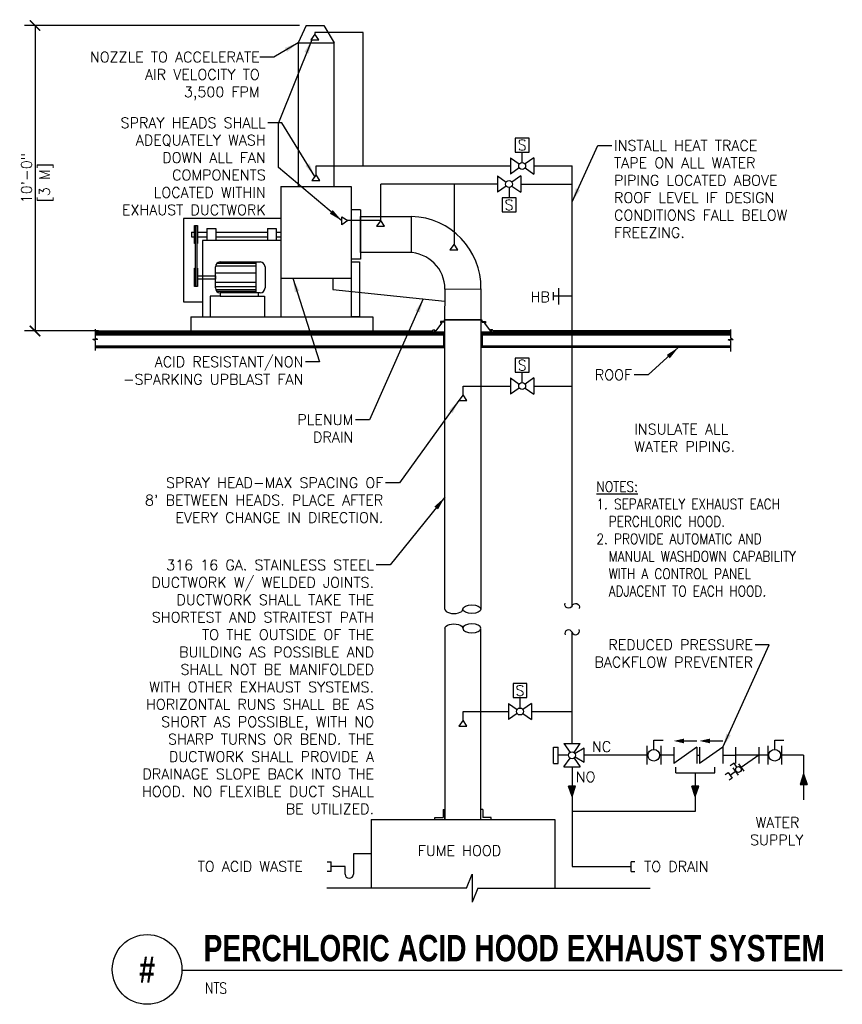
# Model space of a CAD drawing. Header units: inches. Extents: x 18.14 to 25.51, y -17.76 to -8.92.
import ezdxf
from ezdxf.enums import TextEntityAlignment as Align

# ---------------------------------------------------------------- set-up
doc = ezdxf.new("R2010")
doc.units = ezdxf.units.IN
doc.header["$LTSCALE"] = 0.3
doc.header["$MEASUREMENT"] = 0
doc.layers.get('0').update_dxf_attribs({"linetype": 'CONTINUOUS'})
doc.layers.get('Defpoints').update_dxf_attribs({"color": 2, "linetype": 'CONTINUOUS'})
for name, color, linetype in [('d-s-text', 3, 'CONTINUOUS'), ('M-DETL-HEVY', 5, 'CONTINUOUS'), ('M-DETL-MEDM', 4, 'CONTINUOUS'), ('M-DETL-TEXT', 2, 'CONTINUOUS'), ('M-DETL-THIN', 2, 'CONTINUOUS'), ('M18', 4, 'CONTINUOUS')]:
    doc.layers.add(name, color=color, linetype=linetype)
doc.styles.add('BOLD', font='bold.shx', dxfattribs={"width": 0.9})
doc.styles.add('petnotes', font='swisscl.ttf', dxfattribs={"width": 0.85})
doc.styles.add('Romans', font='romans.shx')
doc.dimstyles.new('VA-Dims', dxfattribs={"dimtxt": 0.09375, "dimasz": 0.09375, "dimexe": 0.09375, "dimexo": 0.03125, "dimgap": 0.02, "dimtad": 1, "dimdec": 5, "dimzin": 0, "dimdsep": 46, "dimlunit": 4, "dimtxsty": 'Romans', "dimblk": 'ARCHTICK', "dimcen": 0.09375, "dimclrd": 256, "dimclre": 256, "dimclrt": 256, "dimadec": 0, "dimazin": 0, "dimtfac": 1, "dimtdec": 5, "dimtofl": 0, "dimtmove": 0, "dimatfit": 3, "dimfxl": 1, "dimfrac": 2, "dimtolj": 1, "dimtzin": 0, "dimlwd": -1, "dimlwe": -1, "dimarcsym": 0})

# ---------------------------------------------------------------- blocks, each defined once
blk = doc.blocks.new('_ArchTick')
at = {"layer": 'd-s-text', "color": 0, "const_width": 0.15}
blk.add_lwpolyline([(-0.5, -0.5), (0.5, 0.5)], dxfattribs=at)
blk = doc.blocks.new('MBRKH')
for centre, start, end in [((-2.25, 0), 0, 180), ((2.25, 0), 180, 0)]:
    blk.add_arc(centre, 2.25, start, end)
blk = doc.blocks.new('*D10')
at = {"layer": 'Defpoints', "color": 0, "linetype": 'Continuous'}
for p in [(18.6119, -8.9756), (18.2726, -11.7158), (18.6036, -11.7158)]:
    blk.add_point(p, dxfattribs=at)
at = {"layer": 'M-DETL-TEXT', "linetype": 'Continuous'}
for p, q in [((18.5806, -8.9756), (18.1788, -8.9756)), ((18.2726, -8.9756), (18.2726, -11.7158)), ((18.5724, -11.7158), (18.1788, -11.7158))]:
    blk.add_line(p, q, dxfattribs=at)
at = {"layer": 'M-DETL-TEXT', "linetype": 'Continuous', "xscale": 0.09375, "yscale": 0.09375, "zscale": 0.09375}
for p, rotation in [((18.2726, -8.9756), 90), ((18.2726, -11.7158), 270)]:
    blk.add_blockref('_ArchTick', p, dxfattribs=dict(at, rotation=rotation))
at = {"layer": 'M-DETL-TEXT', "linetype": 'Continuous', "insert": (18.1968, -10.3457), "char_height": 0.09375, "attachment_point": 5, "rotation": 90, "style": 'Romans'}
blk.add_mtext('\\A1;10\'-0"', dxfattribs=at)

msp = doc.modelspace()

# ---------------------------------------------------------------- hatches: boundary and pattern name
at = {"layer": 'M-DETL-MEDM', "linetype": 'Continuous'}
h = msp.add_hatch(color=256, dxfattribs=at)
h.paths.add_polyline_path([(25.166744, -15.689606), (25.135494, -15.783356), (25.166744, -15.783356)])
h.paths.add_polyline_path([(25.166744, -15.689606), (25.166744, -15.783356), (25.197994, -15.783356)])
h = msp.add_hatch(color=256, dxfattribs=at)
h.paths.add_polyline_path([(23.090263, -15.891577), (23.121513, -15.797827), (23.090263, -15.797827)])
h.paths.add_polyline_path([(23.090263, -15.891577), (23.090263, -15.797827), (23.059013, -15.797827)])
h = msp.add_hatch(color=256, dxfattribs=at)
h.paths.add_polyline_path([(24.1954, -15.891577), (24.22665, -15.797827), (24.1954, -15.797827)])
h.paths.add_polyline_path([(24.1954, -15.891577), (24.1954, -15.797827), (24.16415, -15.797827)])

# ---------------------------------------------------------------- linework, layer by layer
at = {"layer": 'M-DETL-HEVY', "linetype": 'Continuous'}
for p, q in [((20.476973, -10.420685), (20.476973, -11.589408)), ((20.476973, -10.420685), (21.110121, -10.420685)), ((21.110121, -10.420685), (21.110121, -11.589408)), ((21.192531, -10.627958), (21.110121, -10.627958)), ((21.192531, -10.627958), (21.192531, -11.072473)), ((20.476973, -10.705792), (19.605895, -10.705792)), ((19.605895, -10.705792), (19.605895, -11.454864)), ((21.192531, -11.011856), (21.192531, -10.688574)), ((20.476973, -10.903491), (19.77524, -10.903491)), ((19.77524, -10.903491), (19.77524, -11.589408)), ((21.192531, -11.072473), (21.110121, -11.072473)), ((21.110121, -11.097168), (21.182542, -11.097168)), ((21.182542, -11.097168), (21.182542, -11.589408)), ((20.476973, -11.243476), (21.110121, -11.243476)), ((19.605895, -11.454864), (19.77524, -11.454864)), ((19.669573, -11.589408), (21.303062, -11.589408)), ((19.669573, -11.589408), (19.669573, -11.715847)), ((21.303062, -11.589408), (21.303062, -11.715847)), ((21.287229, -16.097958), (22.935669, -16.097958)), ((21.287229, -16.097958), (21.287229, -16.713537)), ((22.935669, -16.097958), (22.935669, -16.713537))]:
    msp.add_line(p, q, dxfattribs=at)
at = {"layer": 'M-DETL-MEDM', "linetype": 'Continuous'}
for p, q in [((20.70619, -8.975626), (20.631906, -9.130512)), ((20.70619, -8.975626), (20.861989, -8.975626)), ((20.861989, -8.975626), (20.955188, -9.130512)), ((20.784089, -9.053638), (20.745598, -9.105169)), ((21.216988, -9.037861), (20.784089, -9.037861)), ((20.784089, -9.037861), (20.784089, -9.053638)), ((20.817529, -9.105169), (20.784089, -9.053638)), ((21.216988, -10.235769), (21.216988, -9.037861)), ((20.631906, -9.130512), (20.631906, -10.420685)), ((20.631906, -9.130512), (20.955188, -9.130512)), ((20.745598, -9.105169), (20.817529, -9.105169)), ((20.955188, -10.420685), (20.955188, -9.130512)), ((20.793547, -10.235769), (22.538442, -10.235769)), ((20.793547, -10.31435), (20.793547, -10.235769)), ((22.746776, -10.235769), (23.090263, -10.235769)), ((23.090263, -14.181051), (23.090263, -10.235769)), ((20.793547, -10.31435), (20.755055, -10.365881)), ((20.826986, -10.365881), (20.793547, -10.31435)), ((20.755055, -10.365881), (20.826986, -10.365881)), ((21.373955, -10.725559), (21.373955, -10.397827)), ((22.421153, -10.397827), (21.373955, -10.397827)), ((22.032996, -10.397827), (22.032996, -10.935982)), ((22.629486, -10.397827), (23.090263, -10.397827)), ((19.710359, -10.768821), (19.710359, -11.316733)), ((19.723936, -10.768821), (19.723936, -11.316733)), ((21.025846, -10.76405), (21.025846, -10.692119)), ((21.025846, -10.692119), (21.077377, -10.725559)), ((21.077377, -10.725559), (21.025846, -10.76405)), ((21.373955, -10.725559), (21.077377, -10.725559)), ((21.192531, -10.688574), (21.651149, -10.688574)), ((21.373955, -10.725559), (21.335463, -10.77709)), ((21.407394, -10.77709), (21.373955, -10.725559)), ((21.651149, -11.013182), (21.651149, -10.688574)), ((19.675349, -10.830237), (19.675349, -10.870194)), ((19.675349, -10.830237), (19.702985, -10.830237)), ((19.73131, -10.830237), (19.815196, -10.830237)), ((19.815196, -10.79694), (19.815196, -10.903491)), ((19.815196, -10.79694), (19.895109, -10.79694)), ((19.895109, -10.79694), (19.895109, -10.903491)), ((19.895109, -10.830237), (20.357104, -10.830237)), ((20.357104, -10.79694), (20.437017, -10.79694)), ((20.357104, -10.79694), (20.357104, -10.903491)), ((20.437017, -10.79694), (20.437017, -10.903491)), ((20.437017, -10.830237), (20.476973, -10.830237)), ((21.335463, -10.77709), (21.407394, -10.77709)), ((19.675349, -10.870194), (19.702985, -10.870194)), ((19.73131, -10.870194), (19.815196, -10.870194)), ((19.895109, -10.870194), (20.357104, -10.870194)), ((20.437017, -10.870194), (20.476973, -10.870194)), ((22.032996, -10.935982), (21.994505, -10.987513)), ((22.066436, -10.987513), (22.032996, -10.935982)), ((21.621683, -11.011856), (21.192531, -11.011856)), ((21.994505, -10.987513), (22.066436, -10.987513)), ((20.253451, -11.110838), (19.901951, -11.110838)), ((19.933701, -11.096963), (20.292451, -11.096963)), ((20.253451, -11.096963), (20.253451, -11.373713)), ((19.73131, -11.264501), (19.73131, -11.206176)), ((20.253451, -11.134963), (19.890451, -11.134963)), ((19.890451, -11.330338), (19.890451, -11.140338)), ((20.253451, -11.197088), (19.890451, -11.197088)), ((20.335826, -11.140338), (20.335826, -11.330338)), ((19.73131, -11.220757), (19.890451, -11.220757)), ((19.890451, -11.24992), (19.73131, -11.24992)), ((19.890451, -11.220757), (19.890451, -11.24992)), ((20.253451, -11.279713), (19.890451, -11.279713)), ((20.942804, -11.243476), (20.942804, -11.343356)), ((20.253451, -11.319588), (19.890451, -11.319588)), ((20.253451, -11.348338), (19.893701, -11.348338)), ((20.253451, -11.362213), (19.904701, -11.362213)), ((20.292451, -11.373713), (19.933701, -11.373713)), ((19.933701, -11.373713), (19.933701, -11.402736)), ((20.276202, -11.402736), (20.276202, -11.373713)), ((20.942804, -11.343356), (21.949899, -11.449633)), ((21.949808, -11.339981), (22.27309, -11.337361)), ((21.949808, -11.339981), (21.949932, -11.489798)), ((22.27309, -11.337361), (22.27309, -11.489801)), ((19.933701, -11.402736), (19.843234, -11.402736)), ((19.843234, -11.402736), (19.843234, -11.589408)), ((19.933701, -11.402736), (20.276202, -11.402736)), ((20.276202, -11.402736), (20.332676, -11.402736)), ((20.332676, -11.402736), (20.332676, -11.589408)), ((21.949808, -14.211277), (21.949808, -11.492421)), ((22.27309, -11.489801), (22.27309, -14.210761)), ((19.77524, -11.589408), (20.476973, -11.589408)), ((21.182542, -11.589408), (21.110121, -11.589408)), ((22.113975, -12.288915), (22.113975, -12.210335)), ((22.113975, -12.210335), (22.538442, -12.210335)), ((22.746776, -12.210335), (23.090263, -12.210335)), ((22.113975, -12.288915), (22.075484, -12.340446)), ((22.075484, -12.340446), (22.147415, -12.340446)), ((22.147415, -12.340446), (22.113975, -12.288915)), ((21.949808, -14.382968), (21.949808, -16.097958)), ((22.27309, -16.097958), (22.27309, -14.383484)), ((23.090263, -14.715744), (23.090263, -14.419003)), ((23.090263, -15.417553), (23.090263, -14.715744)), ((22.113975, -15.207897), (22.113975, -15.129317)), ((22.113975, -15.129317), (22.519021, -15.129317)), ((22.727354, -15.129317), (23.090263, -15.129317)), ((22.113975, -15.207897), (22.075484, -15.259428)), ((22.075484, -15.259428), (22.147415, -15.259428)), ((22.147415, -15.259428), (22.113975, -15.207897)), ((23.760523, -15.521719), (23.198516, -15.521719)), ((24.001989, -15.521719), (23.885523, -15.521719)), ((24.845048, -15.521719), (24.764538, -15.521719)), ((25.166744, -15.521719), (24.970048, -15.521719)), ((25.166744, -15.521719), (25.166744, -15.922957)), ((23.090263, -15.625886), (23.090263, -16.521047)), ((24.019883, -15.680481), (24.019883, -15.627638)), ((24.370917, -15.680481), (24.370917, -15.627638)), ((24.019883, -15.680481), (24.370917, -15.680481)), ((24.1954, -15.680481), (24.1954, -16.026311)), ((25.166744, -15.689606), (25.135494, -15.783356)), ((25.166744, -15.689606), (25.197994, -15.783356)), ((23.121513, -15.797827), (23.059013, -15.797827)), ((23.090263, -15.891577), (23.059013, -15.797827)), ((23.090263, -15.891577), (23.121513, -15.797827)), ((24.22665, -15.797827), (24.16415, -15.797827)), ((24.1954, -15.891577), (24.16415, -15.797827)), ((24.1954, -15.891577), (24.22665, -15.797827)), ((25.135494, -15.783356), (25.197994, -15.783356)), ((21.933185, -16.007251), (21.949808, -16.007251)), ((21.933185, -16.007251), (21.933185, -16.081335)), ((21.949808, -16.097958), (21.949808, -16.007251)), ((22.27309, -16.097958), (22.27309, -16.007251)), ((22.289714, -16.007251), (22.27309, -16.007251)), ((22.289714, -16.007251), (22.289714, -16.081335)), ((24.1954, -16.026311), (23.090263, -16.026311)), ((21.859101, -16.097958), (21.859101, -16.081335)), ((21.859101, -16.081335), (21.933185, -16.081335)), ((22.363798, -16.081335), (22.289714, -16.081335)), ((22.363798, -16.097958), (22.363798, -16.081335)), ((21.287229, -16.405748), (21.128402, -16.405748)), ((21.128402, -16.405748), (21.128402, -16.588137)), ((20.893386, -16.47777), (20.92902, -16.47777)), ((20.92902, -16.564324), (20.92902, -16.47777)), ((23.65443, -16.47777), (23.618796, -16.47777)), ((23.618796, -16.564324), (23.618796, -16.47777)), ((20.92902, -16.564324), (20.894416, -16.564324)), ((21.054262, -16.521047), (20.92902, -16.521047)), ((21.054262, -16.588137), (21.054262, -16.521047)), ((23.090263, -16.521047), (23.618796, -16.521047)), ((23.618796, -16.564324), (23.6534, -16.564324))]:
    msp.add_line(p, q, dxfattribs=at)
at = {"layer": 'M-DETL-MEDM'}
for p, q in [((22.580109, -10.110769), (22.705109, -10.110769)), ((22.642609, -10.204519), (22.642609, -10.110769)), ((22.538442, -10.162853), (22.617008, -10.217849)), ((22.538442, -10.162853), (22.538442, -10.308686)), ((22.746776, -10.162853), (22.66821, -10.217849)), ((22.746776, -10.162853), (22.746776, -10.308686)), ((22.421153, -10.32491), (22.499718, -10.379906)), ((22.421153, -10.32491), (22.421153, -10.470743)), ((22.617008, -10.25369), (22.538442, -10.308686)), ((22.629486, -10.32491), (22.55092, -10.379906)), ((22.629486, -10.32491), (22.629486, -10.470743)), ((22.66821, -10.25369), (22.746776, -10.308686)), ((22.499718, -10.415747), (22.421153, -10.470743)), ((22.55092, -10.415747), (22.629486, -10.470743)), ((22.525319, -10.429077), (22.525319, -10.522827)), ((22.462819, -10.647827), (22.587819, -10.647827)), ((22.919509, -11.367742), (22.919509, -11.440659)), ((22.96755, -11.331284), (22.96755, -11.477117)), ((22.580109, -12.085335), (22.705109, -12.085335)), ((22.642609, -12.179085), (22.642609, -12.085335)), ((22.538442, -12.137418), (22.617008, -12.192414)), ((22.538442, -12.137418), (22.538442, -12.283251)), ((22.746776, -12.137418), (22.66821, -12.192414)), ((22.746776, -12.137418), (22.746776, -12.283251)), ((22.617008, -12.228255), (22.538442, -12.283251)), ((22.66821, -12.228255), (22.746776, -12.283251)), ((22.560688, -15.004317), (22.685688, -15.004317)), ((22.623188, -15.098067), (22.623188, -15.004317)), ((22.519021, -15.0564), (22.597587, -15.111396)), ((22.519021, -15.0564), (22.519021, -15.202233)), ((22.727354, -15.0564), (22.648789, -15.111396)), ((22.727354, -15.0564), (22.727354, -15.202233)), ((22.597587, -15.147237), (22.519021, -15.202233)), ((22.648789, -15.147237), (22.727354, -15.202233)), ((22.923596, -15.448803), (22.965263, -15.448803)), ((22.923596, -15.594636), (22.923596, -15.448803)), ((22.965263, -15.594636), (22.965263, -15.448803)), ((23.017346, -15.417553), (23.163179, -15.417553)), ((23.017346, -15.417553), (23.072342, -15.496118)), ((23.108183, -15.496118), (23.163179, -15.417553)), ((23.760523, -15.438386), (23.760523, -15.605053)), ((23.823024, -15.469636), (23.823024, -15.386303)), ((23.823024, -15.386303), (23.906357, -15.386303)), ((23.885523, -15.438386), (23.885523, -15.605053)), ((24.210322, -15.448803), (24.001989, -15.594636)), ((24.001989, -15.448803), (24.001989, -15.594636)), ((24.094213, -15.393448), (24.209366, -15.393448)), ((24.210322, -15.448803), (24.210322, -15.594636)), ((24.442864, -15.448803), (24.234531, -15.594636)), ((24.234531, -15.448803), (24.234531, -15.594636)), ((24.326755, -15.393448), (24.441908, -15.393448)), ((24.442864, -15.448803), (24.442864, -15.594636)), ((24.556204, -15.448803), (24.556204, -15.594636)), ((24.764538, -15.448803), (24.764538, -15.594636)), ((24.845048, -15.438386), (24.845048, -15.605053)), ((24.907548, -15.469636), (24.907548, -15.386303)), ((24.907548, -15.386303), (24.990881, -15.386303)), ((24.970048, -15.438386), (24.970048, -15.605053)), ((23.059013, -15.521719), (22.965263, -15.521719)), ((24.210322, -15.521719), (24.234531, -15.521719)), ((24.442864, -15.521719), (24.556204, -15.521719)), ((24.764538, -15.521719), (24.556204, -15.521719)), ((24.764538, -15.521719), (24.607406, -15.631711)), ((22.923596, -15.594636), (22.965263, -15.594636)), ((23.017346, -15.625886), (23.072342, -15.54732)), ((23.017346, -15.625886), (23.163179, -15.625886)), ((23.108183, -15.54732), (23.163179, -15.625886)), ((24.542967, -15.594165), (24.508835, -15.618064)), ((24.566866, -15.628296), (24.542967, -15.594165)), ((24.583502, -15.597573), (24.6313, -15.665835)), ((24.556204, -15.667553), (24.50714, -15.701908)), ((24.532305, -15.633421), (24.580103, -15.701684))]:
    msp.add_line(p, q, dxfattribs=at)
for points in [[(22.580109, -10.110769), (22.705109, -10.110769), (22.705109, -9.985769), (22.580109, -9.985769)], [(22.462819, -10.647827), (22.587819, -10.647827), (22.587819, -10.522827), (22.462819, -10.522827)], [(22.580109, -12.085335), (22.705109, -12.085335), (22.705109, -11.960335), (22.580109, -11.960335)], [(22.560688, -15.004317), (22.685688, -15.004317), (22.685688, -14.879317), (22.560688, -14.879317)]]:
    msp.add_lwpolyline(points, close=True, dxfattribs=at)
at = {"layer": 'M-DETL-MEDM', "linetype": 'Continuous'}
for points in [[(19.710359, -10.93161), (19.702985, -10.93161), (19.702985, -10.768821), (19.73131, -10.768821), (19.73131, -10.93161), (19.723936, -10.93161)], [(19.723936, -11.153943), (19.73131, -11.153943), (19.73131, -11.316733), (19.702985, -11.316733), (19.702985, -11.153943), (19.710359, -11.153943)]]:
    msp.add_lwpolyline(points, dxfattribs=at)
at = {"layer": 'M-DETL-MEDM'}
for points in [[(23.117326, -15.537344), (23.198516, -15.584219), (23.198516, -15.459219), (23.117326, -15.506094)], [(24.463618, -15.694233), (24.489216, -15.676309), (24.525065, -15.727506), (24.499466, -15.74543)]]:
    msp.add_lwpolyline(points, dxfattribs=at)
for centre, radius in [((22.642609, -10.235769), 0.03125), ((22.525319, -10.397827), 0.03125), ((22.642609, -12.210335), 0.03125), ((22.623188, -15.129317), 0.03125), ((23.090263, -15.521719), 0.03125), ((23.823023, -15.521719), 0.052083), ((24.907548, -15.521719), 0.052083), ((24.581803, -15.649628), 0.026042)]:
    msp.add_circle(centre, radius, dxfattribs=at)
at = {"layer": 'M-DETL-MEDM', "linetype": 'Continuous'}
for centre, radius, start, end in [((21.632933, -11.328534), 0.640218, 359.2099558, 88.3695869), ((21.621683, -11.339981), 0.328125, 360, 90), ((19.933735, -11.14041), 0.043403, 90, 180), ((20.292415, -11.14041), 0.043403, 0, 90), ((19.933735, -11.330289), 0.043403, 180, 270), ((20.292415, -11.330289), 0.043403, 270, 0), ((21.091332, -16.588137), 0.03707, 180, 359.8338675)]:
    msp.add_arc(centre, radius, start, end, dxfattribs=at)
msp.add_ellipse((22.030578, -14.211277), major_axis=(0.080769, 0), ratio=0.49274344, start_param=3.14159265, end_param=6.28318531, dxfattribs=at)
msp.add_ellipse((22.192116, -14.211277), major_axis=(0.080769, 0), ratio=0.49274344, dxfattribs=at)
at = {"layer": 'M-DETL-MEDM', "linetype": 'Continuous', "extrusion": (0, 0, -1)}
msp.add_ellipse((22.030578, -14.382968), major_axis=(0.080769, 0), ratio=0.49274344, start_param=3.14159265, end_param=6.28318531, dxfattribs=at)
msp.add_ellipse((22.192116, -14.382968), major_axis=(0.080769, 0), ratio=0.49274344, dxfattribs=at)
at = {"layer": 'M-DETL-MEDM'}
for points in [[(24.094213, -15.372503), (24.094213, -15.414394), (24.000463, -15.393448)], [(24.326755, -15.372503), (24.326755, -15.414394), (24.233005, -15.393448)]]:
    msp.add_solid(points, dxfattribs=at)
at = {"layer": 'M-DETL-TEXT', "linetype": 'Continuous'}
for p, q in [((20.64369, -8.975626), (18.20763, -8.975626)), ((18.843042, -11.715847), (18.20763, -11.715847))]:
    msp.add_line(p, q, dxfattribs=at)
at = {"layer": 'M-DETL-TEXT'}
for p, q in [((20.456005, -10.248865), (20.456005, -9.848511)), ((19.590945, -17.448164), (25.514228, -17.448164))]:
    msp.add_line(p, q, dxfattribs=at)
msp.add_circle((19.278445, -17.443243), 0.312539, dxfattribs=at)
at = {"layer": 'M-DETL-THIN', "linetype": 'Continuous'}
for p, q in [((23.090263, -11.404201), (22.919509, -11.404201)), ((23.090263, -14.715744), (23.090263, -14.715744))]:
    msp.add_line(p, q, dxfattribs=at)
at = {"layer": 'M18'}
for p, q in [((21.917941, -11.646139), (21.868135, -11.715847)), ((21.942844, -11.629874), (21.90964, -11.629874)), ((21.90964, -11.629874), (21.90964, -11.646139)), ((21.941184, -11.638007), (21.917941, -11.638007)), ((21.917941, -11.638007), (21.917941, -11.646139)), ((21.942844, -11.617094), (21.942844, -11.629874)), ((21.949485, -11.617094), (21.942844, -11.617094)), ((22.273221, -11.616453), (21.949932, -11.616238)), ((21.949932, -11.616238), (22.273221, -11.616453)), ((22.273221, -11.616453), (22.280527, -11.616453)), ((22.280527, -11.616453), (22.280527, -11.630035)), ((22.280527, -11.630035), (22.313522, -11.630035)), ((22.282467, -11.638184), (22.303817, -11.638184)), ((22.303817, -11.638184), (22.303817, -11.646334)), ((22.303817, -11.646334), (22.35428, -11.715602)), ((22.313522, -11.630035), (22.313522, -11.646334)), ((18.812093, -11.72664), (21.949808, -11.726501)), ((21.949808, -11.726501), (18.812093, -11.72664)), ((21.949794, -11.7395), (18.812093, -11.7395)), ((18.812093, -11.7395), (21.949794, -11.7395)), ((18.812574, -11.700744), (18.812574, -11.781966)), ((18.812574, -11.715847), (21.838251, -11.715847)), ((18.812574, -11.726639), (18.812574, -11.7395)), ((21.838251, -11.715847), (21.841572, -11.706553)), ((21.841572, -11.706553), (21.859834, -11.706553)), ((21.868135, -11.715847), (21.849873, -11.715847)), ((21.940062, -11.749788), (21.940062, -11.739503)), ((21.942999, -11.743864), (21.941603, -11.742468)), ((21.941663, -11.743667), (21.942999, -11.742331)), ((21.947595, -11.743864), (21.949128, -11.742331)), ((21.949128, -11.743864), (21.947595, -11.742331)), ((22.27309, -11.726219), (22.273076, -11.738474)), ((24.512623, -11.738723), (22.273076, -11.738474)), ((22.273076, -11.738474), (24.512623, -11.738723)), ((22.283923, -11.738487), (22.273076, -11.738474)), ((24.512623, -11.726468), (22.27309, -11.726219)), ((22.27309, -11.726219), (24.512623, -11.726468)), ((22.274079, -11.743288), (22.275035, -11.742331)), ((22.275035, -11.743864), (22.274079, -11.742908)), ((22.279632, -11.743864), (22.281164, -11.742331)), ((22.281164, -11.743864), (22.279632, -11.742331)), ((22.28391, -11.749788), (22.283923, -11.738487)), ((22.35428, -11.715602), (22.369807, -11.715602)), ((22.37563, -11.706095), (22.358162, -11.706095)), ((22.379512, -11.715602), (22.37563, -11.706095)), ((24.512623, -11.715602), (22.379512, -11.715602)), ((24.512623, -11.703492), (24.512623, -11.781133)), ((24.512623, -11.726468), (24.512623, -11.738723)), ((18.834986, -11.792345), (18.790494, -11.792345)), ((18.812574, -11.802723), (18.790494, -11.792345)), ((21.940062, -11.749788), (18.812093, -11.749788)), ((18.812093, -11.749788), (21.940062, -11.749788)), ((18.834986, -11.792345), (18.812574, -11.781966)), ((18.812574, -11.802723), (18.812574, -11.89244)), ((21.940062, -11.852667), (21.940062, -11.749788)), ((21.940062, -11.749788), (21.940062, -11.852667)), ((21.942999, -11.749993), (21.941927, -11.748921)), ((21.941957, -11.749503), (21.942999, -11.74846)), ((21.941971, -11.755617), (21.942999, -11.75459)), ((21.942999, -11.756122), (21.941971, -11.755094)), ((21.941971, -11.761746), (21.942999, -11.760719)), ((21.942999, -11.762251), (21.941971, -11.761223)), ((21.941971, -11.767875), (21.942999, -11.766848)), ((21.942999, -11.76838), (21.941971, -11.767352)), ((21.941971, -11.774004), (21.942999, -11.772977)), ((21.942999, -11.774509), (21.941971, -11.773481)), ((21.941971, -11.780134), (21.942999, -11.779106)), ((21.942999, -11.780638), (21.941971, -11.77961)), ((21.941971, -11.786263), (21.942999, -11.785235)), ((21.942999, -11.786767), (21.941971, -11.785739)), ((21.941971, -11.792392), (21.942999, -11.791364)), ((21.942999, -11.792896), (21.941971, -11.791868)), ((21.941971, -11.798521), (21.942999, -11.797493)), ((21.942999, -11.799025), (21.941971, -11.797997)), ((21.941971, -11.80465), (21.942999, -11.803622)), ((21.942999, -11.805154), (21.941971, -11.804127)), ((21.941971, -11.810779), (21.942999, -11.809751)), ((21.942999, -11.811283), (21.941971, -11.810256)), ((21.941971, -11.816908), (21.942999, -11.81588)), ((21.942999, -11.817412), (21.941971, -11.816385)), ((21.941971, -11.823037), (21.942999, -11.822009)), ((21.942999, -11.823541), (21.941971, -11.822514)), ((21.941971, -11.829166), (21.942999, -11.828138)), ((21.942999, -11.829671), (21.941971, -11.828643)), ((21.941971, -11.835295), (21.942999, -11.834267)), ((21.942999, -11.8358), (21.941971, -11.834772)), ((21.947595, -11.749993), (21.949128, -11.74846)), ((21.949128, -11.749993), (21.947595, -11.74846)), ((21.947595, -11.756122), (21.949128, -11.75459)), ((21.949128, -11.756122), (21.947595, -11.75459)), ((21.947595, -11.762251), (21.949128, -11.760719)), ((21.949128, -11.762251), (21.947595, -11.760719)), ((21.947595, -11.76838), (21.949128, -11.766848)), ((21.949128, -11.76838), (21.947595, -11.766848)), ((21.947595, -11.774509), (21.949128, -11.772977)), ((21.949128, -11.774509), (21.947595, -11.772977)), ((21.947595, -11.780638), (21.949128, -11.779106)), ((21.949128, -11.780638), (21.947595, -11.779106)), ((21.947595, -11.786767), (21.949128, -11.785235)), ((21.949128, -11.786767), (21.947595, -11.785235)), ((21.947595, -11.792896), (21.949128, -11.791364)), ((21.949128, -11.792896), (21.947595, -11.791364)), ((21.947595, -11.799025), (21.949128, -11.797493)), ((21.949128, -11.799025), (21.947595, -11.797493)), ((21.947595, -11.805154), (21.949128, -11.803622)), ((21.949128, -11.805154), (21.947595, -11.803622)), ((21.947595, -11.811283), (21.949128, -11.809751)), ((21.949128, -11.811283), (21.947595, -11.809751)), ((21.947595, -11.817412), (21.949128, -11.81588)), ((21.949128, -11.817412), (21.947595, -11.81588)), ((21.947595, -11.823541), (21.949128, -11.822009)), ((21.949128, -11.823541), (21.947595, -11.822009)), ((21.947595, -11.829671), (21.949128, -11.828138)), ((21.949128, -11.829671), (21.947595, -11.828138)), ((21.947595, -11.8358), (21.949128, -11.834267)), ((21.949128, -11.8358), (21.947595, -11.834267)), ((22.273969, -11.835333), (22.275035, -11.834267)), ((22.275035, -11.8358), (22.27397, -11.834734)), ((22.273976, -11.829197), (22.275035, -11.828138)), ((22.275035, -11.829671), (22.273977, -11.828613)), ((22.273984, -11.82306), (22.275035, -11.822009)), ((22.275035, -11.823541), (22.273984, -11.822491)), ((22.273991, -11.816924), (22.275035, -11.81588)), ((22.275035, -11.817412), (22.273992, -11.816369)), ((22.273998, -11.810788), (22.275035, -11.809751)), ((22.275035, -11.811283), (22.273999, -11.810247)), ((22.274006, -11.804651), (22.275035, -11.803622)), ((22.275035, -11.805154), (22.274006, -11.804126)), ((22.274013, -11.798515), (22.275035, -11.797493)), ((22.275035, -11.799025), (22.274014, -11.798004)), ((22.27402, -11.792379), (22.275035, -11.791364)), ((22.275035, -11.792896), (22.274021, -11.791882)), ((22.274028, -11.786242), (22.275035, -11.785235)), ((22.275035, -11.786767), (22.274028, -11.78576)), ((22.274035, -11.780106), (22.275035, -11.779106)), ((22.275035, -11.780638), (22.274035, -11.779638)), ((22.274042, -11.77397), (22.275035, -11.772977)), ((22.275035, -11.774509), (22.274043, -11.773517)), ((22.274049, -11.767833), (22.275035, -11.766848)), ((22.275035, -11.76838), (22.27405, -11.767395)), ((22.274057, -11.761697), (22.275035, -11.760719)), ((22.275035, -11.762251), (22.274057, -11.761273)), ((22.274064, -11.755561), (22.275035, -11.75459)), ((22.275035, -11.756122), (22.274064, -11.755151)), ((22.274071, -11.749424), (22.275035, -11.74846)), ((22.275035, -11.749993), (22.274072, -11.74903)), ((22.279632, -11.749993), (22.281164, -11.74846)), ((22.281164, -11.749993), (22.279632, -11.74846)), ((22.279632, -11.756122), (22.281164, -11.75459)), ((22.281164, -11.756122), (22.279632, -11.75459)), ((22.279632, -11.762251), (22.281164, -11.760719)), ((22.281164, -11.762251), (22.279632, -11.760719)), ((22.279632, -11.76838), (22.281164, -11.766848)), ((22.281164, -11.76838), (22.279632, -11.766848)), ((22.279632, -11.774509), (22.281164, -11.772977)), ((22.281164, -11.774509), (22.279632, -11.772977)), ((22.279632, -11.780638), (22.281164, -11.779106)), ((22.281164, -11.780638), (22.279632, -11.779106)), ((22.279632, -11.786767), (22.281164, -11.785235)), ((22.281164, -11.786767), (22.279632, -11.785235)), ((22.279632, -11.792896), (22.281164, -11.791364)), ((22.281164, -11.792896), (22.279632, -11.791364)), ((22.279632, -11.799025), (22.281164, -11.797493)), ((22.281164, -11.799025), (22.279632, -11.797493)), ((22.279632, -11.805154), (22.281164, -11.803622)), ((22.281164, -11.805154), (22.279632, -11.803622)), ((22.279632, -11.811283), (22.281164, -11.809751)), ((22.281164, -11.811283), (22.279632, -11.809751)), ((22.279632, -11.817412), (22.281164, -11.81588)), ((22.281164, -11.817412), (22.279632, -11.81588)), ((22.279632, -11.823541), (22.281164, -11.822009)), ((22.281164, -11.823541), (22.279632, -11.822009)), ((22.279632, -11.829671), (22.281164, -11.828138)), ((22.281164, -11.829671), (22.279632, -11.828138)), ((22.279632, -11.8358), (22.281164, -11.834267)), ((22.281164, -11.8358), (22.279632, -11.834267)), ((22.28391, -11.749788), (24.508948, -11.749788)), ((24.508948, -11.749788), (22.28391, -11.749788)), ((22.284918, -11.852667), (22.284918, -11.749788)), ((22.284918, -11.749788), (22.284918, -11.852667)), ((24.534332, -11.794308), (24.490399, -11.794308)), ((24.512623, -11.805288), (24.490399, -11.794308)), ((24.534332, -11.794308), (24.512623, -11.781133)), ((24.512623, -11.805288), (24.512623, -11.901534)), ((18.812093, -11.852667), (21.940062, -11.852667)), ((21.940062, -11.852667), (18.812093, -11.852667)), ((18.812093, -11.862955), (21.949656, -11.862816)), ((18.812093, -11.862955), (21.949656, -11.862816)), ((21.916281, -11.852684), (21.916281, -11.862837)), ((21.916281, -11.852947), (21.916289, -11.852939)), ((21.916573, -11.854187), (21.916281, -11.853894)), ((21.916573, -11.860316), (21.916281, -11.860023)), ((21.91819, -11.859076), (21.918482, -11.858784)), ((21.923079, -11.854187), (21.924327, -11.852939)), ((21.923079, -11.860316), (21.924611, -11.858784)), ((21.924611, -11.860316), (21.923079, -11.858784)), ((21.924611, -11.854187), (21.923364, -11.852939)), ((21.929208, -11.854187), (21.930456, -11.852939)), ((21.929208, -11.860316), (21.93074, -11.858784)), ((21.93074, -11.860316), (21.929208, -11.858784)), ((21.93074, -11.854187), (21.929493, -11.852939)), ((21.935337, -11.854187), (21.936585, -11.852939)), ((21.935337, -11.860316), (21.93687, -11.858784)), ((21.93687, -11.860316), (21.935337, -11.858784)), ((21.93687, -11.854187), (21.935622, -11.852939)), ((21.941466, -11.854187), (21.942999, -11.852654)), ((21.941466, -11.860316), (21.942999, -11.858784)), ((21.942999, -11.860316), (21.941466, -11.858784)), ((21.941971, -11.841424), (21.942999, -11.840396)), ((21.942999, -11.841929), (21.941971, -11.840901)), ((21.941971, -11.847553), (21.942999, -11.846525)), ((21.942999, -11.848058), (21.941971, -11.84703)), ((21.947595, -11.841929), (21.949128, -11.840396)), ((21.949128, -11.841929), (21.947595, -11.840396)), ((21.947595, -11.848058), (21.949128, -11.846525)), ((21.949128, -11.848058), (21.947595, -11.846525)), ((21.947595, -11.854187), (21.949128, -11.852654)), ((21.949128, -11.854187), (21.947595, -11.852654)), ((21.947595, -11.860316), (21.949128, -11.858784)), ((22.272929, -11.862041), (24.512623, -11.86229)), ((22.27394, -11.859879), (22.275035, -11.858784)), ((22.275035, -11.860316), (22.273941, -11.859222)), ((22.273947, -11.853742), (22.275035, -11.852654)), ((22.275035, -11.854187), (22.273948, -11.8531)), ((22.273955, -11.847606), (22.275035, -11.846525)), ((22.275035, -11.848058), (22.273955, -11.846978)), ((22.273962, -11.841469), (22.275035, -11.840396)), ((22.275035, -11.841929), (22.273963, -11.840856)), ((22.279632, -11.841929), (22.281164, -11.840396)), ((22.281164, -11.841929), (22.279632, -11.840396)), ((22.279632, -11.848058), (22.281164, -11.846525)), ((22.281164, -11.848058), (22.279632, -11.846525)), ((22.279632, -11.854187), (22.281164, -11.852654)), ((22.281164, -11.854187), (22.279632, -11.852654)), ((22.279632, -11.860316), (22.281164, -11.858784)), ((22.281164, -11.860316), (22.279632, -11.858784)), ((24.508948, -11.852667), (22.28391, -11.852667)), ((22.28391, -11.852667), (24.512623, -11.852667)), ((22.312359, -11.852667), (22.284918, -11.852667)), ((22.285761, -11.854187), (22.287281, -11.852667)), ((22.285761, -11.860316), (22.287293, -11.858784)), ((22.287293, -11.860316), (22.285761, -11.858784)), ((22.287293, -11.854187), (22.285773, -11.852667)), ((22.29189, -11.854187), (22.29341, -11.852667)), ((22.29189, -11.860316), (22.293422, -11.858784)), ((22.293422, -11.860316), (22.29189, -11.858784)), ((22.293422, -11.854187), (22.291902, -11.852667)), ((22.298019, -11.854187), (22.299539, -11.852667)), ((22.298019, -11.860316), (22.299551, -11.858784)), ((22.299551, -11.860316), (22.298019, -11.858784)), ((22.299551, -11.854187), (22.298031, -11.852667)), ((22.304148, -11.854187), (22.305668, -11.852667)), ((22.304148, -11.860316), (22.30568, -11.858784)), ((22.30568, -11.860316), (22.304148, -11.858784)), ((22.30568, -11.854187), (22.30416, -11.852667)), ((22.310277, -11.854187), (22.311797, -11.852667)), ((22.310277, -11.860316), (22.311809, -11.858784)), ((22.311809, -11.860316), (22.310277, -11.858784)), ((22.311809, -11.854187), (22.310289, -11.852667)), ((22.311351, -11.862086), (22.311351, -11.852667)), ((22.142987, -16.714563), (22.194318, -16.587815)), ((22.194318, -16.587815), (22.194318, -16.83926)), ((22.142987, -16.714563), (20.890073, -16.714563)), ((22.245649, -16.714563), (22.194318, -16.83926)), ((22.245649, -16.714563), (23.791041, -16.714563))]:
    msp.add_line(p, q, dxfattribs=at)

# ---------------------------------------------------------------- block references
at = {"layer": 'M-DETL-MEDM', "yscale": 0.01500000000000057, "zscale": 0.015}
for p, xscale, rotation in [((23.090263, -14.181051), -0.01499999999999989, 159.0976019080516), ((23.090263, -14.419003), 0.01499999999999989, 20.90239809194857)]:
    msp.add_blockref('MBRKH', p, dxfattribs=dict(at, xscale=xscale, rotation=rotation))

# ---------------------------------------------------------------- texts
at = {"layer": 'M-DETL-TEXT', "style": 'Romans'}
msp.add_text('[3 M]', height=0.09375, rotation=90, dxfattribs=at).set_placement((18.404972, -10.563126))
at = {"layer": 'M-DETL-TEXT', "width": 0.8}
for s, height, style, p in [('PERCHLORIC ACID HOOD EXHAUST SYSTEM', 0.23622047, 'BOLD', (19.784611, -17.370071)), ('NTS', 0.0984252, 'Romans', (19.798517, -17.659881))]:
    msp.add_text(s, height=height, dxfattribs=dict(at, style=style)).set_placement(p)
at = {"layer": 'M-DETL-TEXT', "style": 'BOLD', "width": 0.8}
msp.add_text('#', height=0.23622, dxfattribs=at).set_placement((19.278445, -17.443243), align=Align.MIDDLE)
at = {"layer": 'M-DETL-TEXT', "char_height": 0.09375, "style": 'Romans'}
for s, insert, attachment_point in [('NOZZLE TO ACCELERATE \\PAIR VELOCITY TO \\P3,500 FPM', (20.288029, -9.212138), 3), ('SPRAY HEADS SHALL \\PADEQUATELY WASH \\PDOWN ALL FAN \\PCOMPONENTS \\PLOCATED WITHIN \\PEXHAUST DUCTWORK', (20.342255, -9.801636), 3), ('INSTALL HEAT TRACE \\PTAPE ON ALL WATER \\PPIPING LOCATED ABOVE \\PROOF LEVEL IF DESIGN \\PCONDITIONS FALL BELOW \\PFREEZING.', (23.466522, -10.004942), 1), ('HB', (22.718007, -11.363532), 1), ('ACID RESISTANT/NON\\P-SPARKING UPBLAST FAN ', (20.680225, -11.946162), 3), ('ROOF', (23.628146, -12.062333), 3), ('\\A1;PLENUM \\PDRAIN ', (21.128243, -12.465076), 3), ('INSULATE ALL \\PWATER PIPING.', (23.648168, -12.549653), 1), ("SPRAY HEAD-MAX SPACING OF \\P8' BETWEEN HEADS. PLACE AFTER \\PEVERY CHANGE IN DIRECTION.", (21.396655, -13.030495), 3), ('316 16 GA. STAINLESS STEEL \\PDUCTWORK W/ WELDED JOINTS. \\PDUCTWORK SHALL TAKE THE \\PSHORTEST AND STRAITEST PATH \\PTO THE OUTSIDE OF THE \\PBUILDING AS POSSIBLE AND \\PSHALL NOT BE MANIFOLDED\\PWITH OTHER EXHAUST SYSTEMS.\\PHORIZONTAL RUNS SHALL BE AS\\PSHORT AS POSSIBLE, WITH NO\\PSHARP TURNS OR BEND. THE \\PDUCTWORK SHALL PROVIDE A \\PDRAINAGE SLOPE BACK INTO THE \\PHOOD. NO FLEXIBLE DUCT SHALL\\PBE UTILIZED. ', (21.313744, -13.768151), 3), ('\\A1;REDUCED PRESSURE\\PBACKFLOW PREVENTER ', (24.713261, -14.483651), 3), ('NC', (23.2683, -15.398309), 1), ('NO', (23.122931, -15.668996), 1), ('\\pi-0.20759;WATER \\P\\pi-0.2567;SUPPLY', (24.943486, -16.07821), 1), ('FUME HOOD', (21.706673, -16.330206), 1), ('TO ACID WASTE', (19.731276, -16.472071), 1), ('TO DRAIN', (23.736294, -16.472527), 1)]:
    msp.add_mtext(s, dxfattribs=dict(at, insert=insert, attachment_point=attachment_point))
at = {"layer": 'M-DETL-TEXT', "char_height": 0.09375, "width": 0.58169581, "attachment_point": 5, "style": 'Romans'}
for insert in [(22.642609, -10.048269), (22.525319, -10.585327), (22.642609, -12.022835), (22.623188, -14.941817)]:
    msp.add_mtext('S', dxfattribs=dict(at, insert=insert))
at = {"layer": 'M-DETL-TEXT', "linetype": 'Continuous', "insert": (23.308818, -13.065481), "char_height": 0.09375, "width": 2.8904935, "attachment_point": 1, "style": 'petnotes'}
msp.add_mtext('{\\Fromans|c0;\\LNOTES:\\P\\l1. SEPARATELY EXHAUST EACH\\P  PERCHLORIC HOOD.\\P2. PROVIDE AUTOMATIC AND \\P  MANUAL WASHDOWN CAPABILITY \\P  WITH A CONTROL PANEL \\P  ADJACENT TO EACH HOOD.}', dxfattribs=at)

# ---------------------------------------------------------------- dimensions: what is measured, and where the dimension line sits
at = {"layer": 'M-DETL-TEXT', "linetype": 'Continuous'}
dim = msp.add_linear_dim(base=(18.27258, -11.715847), p1=(18.61189, -8.975626), p2=(18.603631, -11.715847), angle=90, text='10\'-0"', dimstyle='VA-Dims', override={"dimpost": '\\X'}, dxfattribs=at)
dim.commit()
dim.dimension.update_dxf_attribs({"geometry": '*D10', "text_midpoint": (18.196776, -10.345736)})

# ---------------------------------------------------------------- leaders
at = {"layer": 'M-DETL-TEXT', "annotation_type": 0, "has_hookline": 1}
for points, override, hookline_direction, text_width in [([(20.631906, -9.130512), (20.415147, -9.259013), (20.290147, -9.259013)], {"dimasz": 0.125, "dimtad": 0}, 1, 1.709821), ([(20.781534, -10.330433), (20.487255, -9.848511), (20.362255, -9.848511)], {"dimasz": 0.125, "dimtad": 0}, 1, 1.473214), ([(23.090263, -10.558293), (23.321522, -10.051817), (23.446522, -10.051817)], {"dimasz": 0.125, "dimtad": 0}, 0, 1.75), ([(20.585429, -11.243476), (20.825225, -11.993037), (20.700225, -11.993037)], {"dimasz": 0.125, "dimtad": 0}, 1, 1.808036), ([(21.75487, -11.429052), (21.273243, -12.511951), (21.148243, -12.511951)], {"dimasz": 0.125, "dimgap": 0.02, "dimtad": 0}, 1, 0.522321), ([(24.045593, -11.862238), (23.773146, -12.109208), (23.648146, -12.109208)], {"dimasz": 0.125, "dimtad": 0}, 1, 0.348214), ([(22.075484, -12.340446), (21.541655, -13.07737), (21.416655, -13.07737)], {"dimasz": 0.125, "dimtad": 0}, 1, 2.4375), ([(21.949808, -13.206828), (21.458744, -13.815026), (21.333744, -13.815026)], {"dimasz": 0.125, "dimtad": 0}, 1, 2.379464), ([(24.442864, -15.448803), (24.858261, -14.530526), (24.733261, -14.530526)], {"dimasz": 0.125, "dimtad": 0}, 1, 1.571429)]:
    msp.add_leader(points, dimstyle='VA-Dims', override=override, dxfattribs=dict(at, hookline_direction=hookline_direction, text_width=text_width))
at = {"layer": 'M-DETL-TEXT'}
for points in [[(20.755055, -9.105169), (20.456005, -9.848511)], [(21.025846, -10.728085), (20.456005, -10.248865)]]:
    msp.add_leader(points, dimstyle='VA-Dims', override={"dimasz": 0.125, "dimtad": 0}, dxfattribs=at)

doc.saveas('drawing.dxf')
